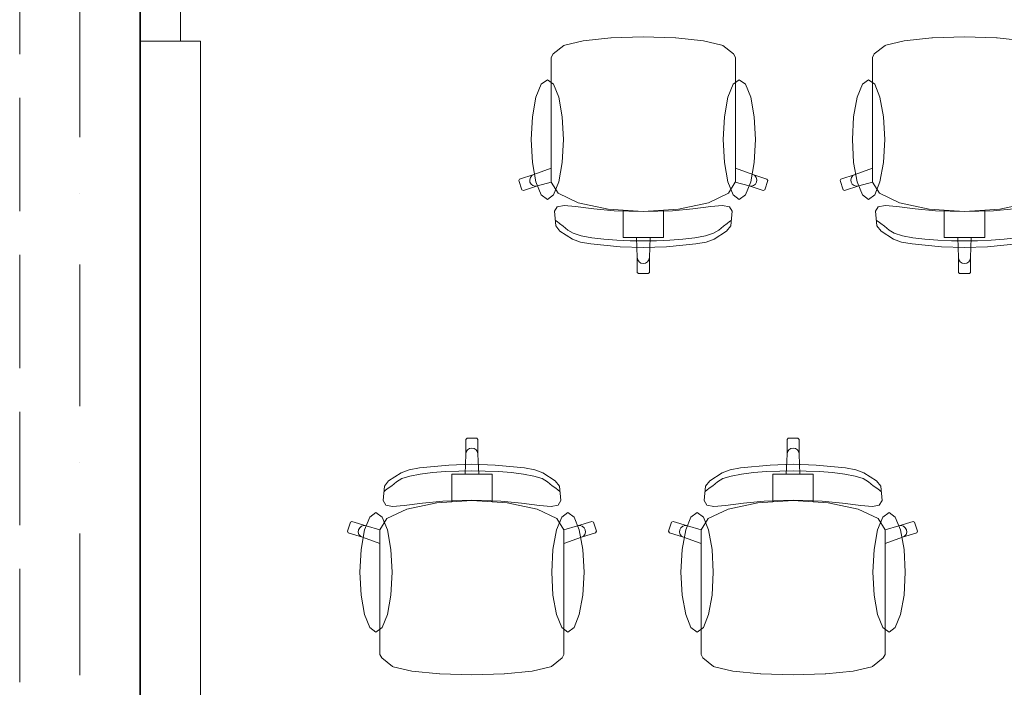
# Model space of a CAD drawing. Header units: millimetres. Extents: x -34676 to 172266, y 39940 to 476087.
# Tile 99 of 256: x 22868 to 25321, y 287130 to 288794. Entities that reach past the tile are written whole.
import ezdxf

# ---------------------------------------------------------------- set-up
doc = ezdxf.new("R2010")
doc.units = ezdxf.units.MM
doc.header["$MEASUREMENT"] = 0
doc.linetypes.add('Krawędzie ukryte', pattern=[3.912222, 2.822222, -1.09])
doc.linetypes.add('Kropki i Kreski', pattern=[6.702778, 3.527778, -1.763889, 0, -1.411111])
for name, color, linetype in [('#podkład', 252, 'Continuous'), ('Konstrukcja - Siatka mod', 7, 'Continuous'), ('Konstrukcja - Stropy', 7, 'Continuous'), ('Konstrukcja - Ściany zewnętrzne', 7, 'Continuous'), ('Wnętrze - Umeblowanie', 7, 'Continuous')]:
    doc.layers.add(name, color=color, linetype=linetype)

# ---------------------------------------------------------------- blocks, each defined once
blk = doc.blocks.new('UHYGFFFF')
at = {"layer": 'Konstrukcja - Siatka mod', "color": 252, "linetype": 'Kropki i Kreski', "lineweight": 13, "ltscale": 100}
blk.add_line((22627.6, 381903.8), (22627.6, 398868.6), dxfattribs=at)
at = {"layer": 'Konstrukcja - Stropy', "color": 252, "linetype": 'Continuous', "lineweight": 13, "ltscale": 100, "flags": 128}
blk.add_lwpolyline([(49317.6, 395762.6), (22777.6, 395762.6), (22777.6, 393161.4), (22777.6, 390344), (22777.6, 388030.6), (22777.6, 383282.6), (34297.6, 383282.6), (34297.6, 388332.6), (37597.6, 388332.6), (37597.6, 383282.6), (49317.6, 383282.6)], close=True, dxfattribs=at)
at = {"layer": 'Konstrukcja - Ściany zewnętrzne', "color": 252, "linetype": 'Krawędzie ukryte', "lineweight": 20, "ltscale": 100}
for p, q in [((22477.6, 395912.6), (22477.6, 383232.6)), ((22777.6, 383297.6), (22777.6, 395762.6))]:
    blk.add_line(p, q, dxfattribs=at)
at = {"layer": 'Konstrukcja - Ściany zewnętrzne', "color": 252, "linetype": 'Continuous', "lineweight": 35, "ltscale": 100}
blk.add_line((22777.6, 383030.6), (22777.6, 395762.6), dxfattribs=at)
at = {"layer": 'Wnętrze - Umeblowanie', "color": 252, "linetype": 'Continuous', "lineweight": 13, "ltscale": 100}
for p, q in [((22777.8, 394880), (22777.8, 395060)), ((22877.8, 395060), (22877.8, 394880)), ((22877.8, 394880), (22777.8, 394880)), ((22927.8, 394880), (22777.8, 394880)), ((22777.8, 394880), (22777.8, 392950)), ((22927.8, 392950), (22927.8, 394880)), ((23835.1, 394870.4), (23833, 394869.5)), ((23881, 394881.1), (23835.1, 394870.4)), ((23949.8, 394888.3), (23881, 394881.1)), ((23950.9, 394888.4), (23949.8, 394888.3)), ((24030.9, 394890.8), (23950.9, 394888.4)), ((24030.9, 394890.8), (24110.9, 394888.4)), ((24110.9, 394888.4), (24112, 394888.3)), ((24112, 394888.3), (24180.7, 394881.1)), ((24180.7, 394881.1), (24226.7, 394870.4)), ((24226.7, 394870.4), (24228.8, 394869.5)), ((24635.1, 394870.4), (24633, 394869.5)), ((24681, 394881.1), (24635.1, 394870.4)), ((24749.8, 394888.3), (24681, 394881.1)), ((24750.9, 394888.4), (24749.8, 394888.3)), ((24830.9, 394890.8), (24750.9, 394888.4)), ((24830.9, 394890.8), (24910.9, 394888.4)), ((24910.9, 394888.4), (24912, 394888.3)), ((24912, 394888.3), (24980.7, 394881.1)), ((23806.2, 394848.4), (23801.6, 394839.8)), ((23833, 394869.5), (23806.2, 394848.4)), ((24228.8, 394869.5), (24255.6, 394848.4)), ((24255.6, 394848.4), (24260.2, 394839.8)), ((24606.2, 394848.4), (24601.6, 394839.8)), ((24633, 394869.5), (24606.2, 394848.4)), ((23801.6, 394839.8), (23801.6, 394808.7)), ((24260.2, 394839.8), (24260.2, 394808.7)), ((24601.6, 394839.8), (24601.6, 394808.7)), ((23801.6, 394808.7), (23801.6, 394772.7)), ((24260.2, 394808.7), (24260.2, 394772.7)), ((24601.6, 394808.7), (24601.6, 394772.7)), ((23776.5, 394772.6), (23763.4, 394740.3)), ((23791.9, 394783.9), (23776.5, 394772.6)), ((23807.3, 394772.6), (23791.9, 394783.9)), ((23801.6, 394772.7), (23801.6, 394563.6)), ((23820.3, 394740.3), (23807.3, 394772.6)), ((24241.4, 394740.3), (24254.5, 394772.6)), ((24254.5, 394772.6), (24269.9, 394783.9)), ((24260.2, 394772.7), (24260.2, 394563.6)), ((24269.9, 394783.9), (24285.3, 394772.6)), ((24285.3, 394772.6), (24298.4, 394740.3)), ((24576.5, 394772.6), (24563.4, 394740.3)), ((24591.9, 394783.9), (24576.5, 394772.6)), ((24607.3, 394772.6), (24591.9, 394783.9)), ((24601.6, 394772.7), (24601.6, 394563.6)), ((24620.3, 394740.3), (24607.3, 394772.6)), ((23763.4, 394740.3), (23754.7, 394691.9)), ((23829.1, 394691.9), (23820.3, 394740.3)), ((24232.7, 394691.9), (24241.4, 394740.3)), ((24298.4, 394740.3), (24307.1, 394691.9)), ((24563.4, 394740.3), (24554.7, 394691.9)), ((24629.1, 394691.9), (24620.3, 394740.3)), ((23754.7, 394691.9), (23751.6, 394634.9)), ((23832.1, 394634.9), (23829.1, 394691.9)), ((24229.6, 394634.9), (24232.7, 394691.9)), ((24307.1, 394691.9), (24310.1, 394634.9)), ((24554.7, 394691.9), (24551.6, 394634.9)), ((24632.1, 394634.9), (24629.1, 394691.9)), ((23751.6, 394634.9), (23754.7, 394577.9)), ((23829.1, 394577.9), (23832.1, 394634.9)), ((24232.7, 394577.9), (24229.6, 394634.9)), ((24310.1, 394634.9), (24307.1, 394577.9)), ((24551.6, 394634.9), (24554.7, 394577.9)), ((24629.1, 394577.9), (24632.1, 394634.9)), ((23754.7, 394577.9), (23763.4, 394529.5)), ((23820.3, 394529.5), (23829.1, 394577.9)), ((24241.4, 394529.5), (24232.7, 394577.9)), ((24307.1, 394577.9), (24298.4, 394529.5)), ((24554.7, 394577.9), (24563.4, 394529.5)), ((24620.3, 394529.5), (24629.1, 394577.9)), ((23801.6, 394563.6), (23758.2, 394547.9)), ((23801.6, 394529.3), (23801.6, 394563.6)), ((24260.2, 394529.3), (24260.2, 394563.6)), ((24260.2, 394563.6), (24303.5, 394547.9)), ((24601.6, 394563.6), (24558.2, 394547.9)), ((24601.6, 394529.3), (24601.6, 394563.6)), ((23722.8, 394536.5), (23720.9, 394532.7)), ((23720.9, 394532.7), (23728.4, 394509.9)), ((23758.2, 394547.9), (23722.8, 394536.5)), ((23749.5, 394540.4), (23747.9, 394534.8)), ((23747.9, 394534.8), (23748.5, 394529)), ((23748.5, 394529), (23751.4, 394523.9)), ((23753.1, 394545), (23749.5, 394540.4)), ((23758.2, 394547.9), (23753.1, 394545)), ((23763.4, 394529.5), (23776.5, 394497.2)), ((23767.6, 394519.4), (23801.7, 394529.1)), ((23801.6, 394529.3), (23801.7, 394529.1)), ((23801.7, 394529.1), (23819.1, 394501.3)), ((23807.3, 394497.2), (23820.3, 394529.5)), ((24254.5, 394497.2), (24241.4, 394529.5)), ((24260, 394529.1), (24242.7, 394501.3)), ((24260.2, 394529.3), (24260, 394529.1)), ((24294.2, 394519.4), (24260, 394529.1)), ((24298.4, 394529.5), (24285.3, 394497.2)), ((24303.5, 394547.9), (24308.7, 394545)), ((24303.5, 394547.9), (24338.9, 394536.5)), ((24308.7, 394545), (24312.3, 394540.4)), ((24313.2, 394529), (24310.4, 394523.9)), ((24312.3, 394540.4), (24313.9, 394534.8)), ((24313.9, 394534.8), (24313.2, 394529)), ((24340.9, 394532.7), (24333.4, 394509.9)), ((24338.9, 394536.5), (24340.9, 394532.7)), ((24522.8, 394536.5), (24520.9, 394532.7)), ((24520.9, 394532.7), (24528.4, 394509.9)), ((24558.2, 394547.9), (24522.8, 394536.5)), ((24549.5, 394540.4), (24547.9, 394534.8)), ((24547.9, 394534.8), (24548.5, 394529)), ((24548.5, 394529), (24551.4, 394523.9)), ((24553.1, 394545), (24549.5, 394540.4)), ((24558.2, 394547.9), (24553.1, 394545)), ((24563.4, 394529.5), (24576.5, 394497.2)), ((24567.6, 394519.4), (24601.7, 394529.1)), ((24601.6, 394529.3), (24601.7, 394529.1)), ((24601.7, 394529.1), (24619.1, 394501.3)), ((24607.3, 394497.2), (24620.3, 394529.5)), ((23728.4, 394509.9), (23732.2, 394508)), ((23732.2, 394508), (23767.6, 394519.4)), ((23751.4, 394523.9), (23756, 394520.3)), ((23756, 394520.3), (23761.7, 394518.7)), ((23761.7, 394518.7), (23767.6, 394519.4)), ((24300.1, 394518.7), (24294.2, 394519.4)), ((24329.6, 394508), (24294.2, 394519.4)), ((24305.7, 394520.3), (24300.1, 394518.7)), ((24310.4, 394523.9), (24305.7, 394520.3)), ((24333.4, 394509.9), (24329.6, 394508)), ((24528.4, 394509.9), (24532.2, 394508)), ((24532.2, 394508), (24567.6, 394519.4)), ((24551.4, 394523.9), (24556, 394520.3)), ((24556, 394520.3), (24561.7, 394518.7)), ((24561.7, 394518.7), (24567.6, 394519.4)), ((23776.5, 394497.2), (23791.9, 394485.9)), ((23791.9, 394485.9), (23807.3, 394497.2)), ((23819.1, 394501.3), (23868.8, 394477.5)), ((24242.7, 394501.3), (24193, 394477.5)), ((24269.9, 394485.9), (24254.5, 394497.2)), ((24285.3, 394497.2), (24269.9, 394485.9)), ((24576.5, 394497.2), (24591.9, 394485.9)), ((24591.9, 394485.9), (24607.3, 394497.2)), ((24619.1, 394501.3), (24668.8, 394477.5)), ((23816.2, 394467.7), (23809.5, 394456.2)), ((23809.5, 394456.2), (23812.8, 394420.1)), ((23833.4, 394470.8), (23816.2, 394467.7)), ((23862.3, 394468.2), (23833.4, 394470.8)), ((23907.7, 394462.3), (23862.3, 394468.2)), ((23868.8, 394477.5), (23943.1, 394461.6)), ((23958.6, 394457.7), (23907.7, 394462.3)), ((23943.1, 394461.6), (23980.6, 394459.2)), ((24030.9, 394455.3), (23958.6, 394457.7)), ((23980.6, 394459.2), (24030.9, 394456)), ((23980.6, 394459.2), (23980.6, 394420.5)), ((24081.2, 394459.2), (24030.9, 394456)), ((24030.9, 394455.3), (24103.2, 394457.7)), ((24118.6, 394461.6), (24081.2, 394459.2)), ((24081.2, 394459.2), (24081.2, 394420.5)), ((24103.2, 394457.7), (24154.1, 394462.3)), ((24193, 394477.5), (24118.6, 394461.6)), ((24154.1, 394462.3), (24199.4, 394468.2)), ((24199.4, 394468.2), (24228.3, 394470.8)), ((24228.3, 394470.8), (24245.6, 394467.7)), ((24245.6, 394467.7), (24252.3, 394456.2)), ((24252.3, 394456.2), (24249, 394420.1)), ((24616.2, 394467.7), (24609.5, 394456.2)), ((24609.5, 394456.2), (24612.8, 394420.1)), ((24633.4, 394470.8), (24616.2, 394467.7)), ((24662.3, 394468.2), (24633.4, 394470.8)), ((24707.7, 394462.3), (24662.3, 394468.2)), ((24668.8, 394477.5), (24743.1, 394461.6)), ((24758.6, 394457.7), (24707.7, 394462.3)), ((24743.1, 394461.6), (24780.6, 394459.2)), ((24830.9, 394455.3), (24758.6, 394457.7)), ((24780.6, 394459.2), (24830.9, 394456)), ((24780.6, 394459.2), (24780.6, 394420.5)), ((24881.2, 394459.2), (24830.9, 394456)), ((24830.9, 394455.3), (24903.2, 394457.7)), ((24918.6, 394461.6), (24881.2, 394459.2)), ((24881.2, 394459.2), (24881.2, 394420.5)), ((24903.2, 394457.7), (24954.1, 394462.3)), ((24993, 394477.5), (24918.6, 394461.6)), ((23815.9, 394430.6), (23812.1, 394433.2)), ((23822.1, 394425.5), (23815.9, 394430.6)), ((24239.6, 394425.5), (24245.9, 394430.6)), ((24245.9, 394430.6), (24249.7, 394433.2)), ((24615.9, 394430.6), (24612.1, 394433.2)), ((24622.1, 394425.5), (24615.9, 394430.6)), ((23812.8, 394420.1), (23823.3, 394406.9)), ((23831.2, 394419.3), (23822.1, 394425.5)), ((23823.3, 394406.9), (23854.4, 394386.8)), ((23842.9, 394409.3), (23831.2, 394419.3)), ((23856.1, 394401.6), (23842.9, 394409.3)), ((23980.6, 394420.5), (23980.6, 394390.6)), ((24081.2, 394420.5), (24081.2, 394390.6)), ((24205.7, 394401.6), (24218.9, 394409.3)), ((24238.4, 394406.9), (24207.4, 394386.8)), ((24218.9, 394409.3), (24230.6, 394419.3)), ((24230.6, 394419.3), (24239.6, 394425.5)), ((24249, 394420.1), (24238.4, 394406.9)), ((24612.8, 394420.1), (24623.3, 394406.9)), ((24631.2, 394419.3), (24622.1, 394425.5)), ((24623.3, 394406.9), (24654.4, 394386.8)), ((24642.9, 394409.3), (24631.2, 394419.3)), ((24656.1, 394401.6), (24642.9, 394409.3)), ((24780.6, 394420.5), (24780.6, 394390.6)), ((24881.2, 394420.5), (24881.2, 394390.6)), ((23854.4, 394386.8), (23874.3, 394379.6)), ((23876.4, 394395.3), (23856.1, 394401.6)), ((23902.4, 394390.4), (23876.4, 394395.3)), ((23932.3, 394386.7), (23902.4, 394390.4)), ((23964.8, 394384.1), (23932.3, 394386.7)), ((23998.2, 394382.7), (23964.8, 394384.1)), ((23980.6, 394390.6), (24014, 394390.6)), ((24030.9, 394382.2), (23998.2, 394382.7)), ((24014, 394390.6), (24030.9, 394390.6)), ((24014, 394390.6), (24015.8, 394340.7)), ((24047.8, 394390.6), (24030.9, 394390.6)), ((24030.9, 394382.2), (24063.6, 394382.7)), ((24047.8, 394390.6), (24046, 394340.7)), ((24081.2, 394390.6), (24047.8, 394390.6)), ((24063.6, 394382.7), (24097, 394384.1)), ((24097, 394384.1), (24129.4, 394386.7)), ((24129.4, 394386.7), (24159.4, 394390.4)), ((24159.4, 394390.4), (24185.4, 394395.3)), ((24185.4, 394395.3), (24205.7, 394401.6)), ((24207.4, 394386.8), (24187.5, 394379.6)), ((24654.4, 394386.8), (24674.3, 394379.6)), ((24676.4, 394395.3), (24656.1, 394401.6)), ((24702.4, 394390.4), (24676.4, 394395.3)), ((24732.3, 394386.7), (24702.4, 394390.4)), ((24764.8, 394384.1), (24732.3, 394386.7)), ((24798.2, 394382.7), (24764.8, 394384.1)), ((24780.6, 394390.6), (24814, 394390.6)), ((24830.9, 394382.2), (24798.2, 394382.7)), ((24814, 394390.6), (24830.9, 394390.6)), ((24814, 394390.6), (24815.8, 394340.7)), ((24847.8, 394390.6), (24830.9, 394390.6)), ((24830.9, 394382.2), (24863.6, 394382.7)), ((24847.8, 394390.6), (24846, 394340.7)), ((24881.2, 394390.6), (24847.8, 394390.6)), ((24863.6, 394382.7), (24897, 394384.1)), ((24897, 394384.1), (24929.4, 394386.7)), ((24929.4, 394386.7), (24959.4, 394390.4)), ((23874.3, 394379.6), (23900.2, 394374.8)), ((23900.2, 394374.8), (23973.4, 394367.8)), ((23973.4, 394367.8), (24030.9, 394365.6)), ((24088.4, 394367.8), (24030.9, 394365.6)), ((24161.6, 394374.8), (24088.4, 394367.8)), ((24187.5, 394379.6), (24161.6, 394374.8)), ((24674.3, 394379.6), (24700.2, 394374.8)), ((24700.2, 394374.8), (24773.4, 394367.8)), ((24773.4, 394367.8), (24830.9, 394365.6)), ((24888.4, 394367.8), (24830.9, 394365.6)), ((24961.6, 394374.8), (24888.4, 394367.8)), ((24015.8, 394340.7), (24016.9, 394335)), ((24015.8, 394340.7), (24015.8, 394303.8)), ((24016.9, 394335), (24020.2, 394330.1)), ((24044.8, 394335), (24041.6, 394330.1)), ((24046, 394340.7), (24044.8, 394335)), ((24046, 394340.7), (24046, 394303.8)), ((24815.8, 394340.7), (24816.9, 394335)), ((24815.8, 394340.7), (24815.8, 394303.8)), ((24816.9, 394335), (24820.2, 394330.1)), ((24844.8, 394335), (24841.6, 394330.1)), ((24846, 394340.7), (24844.8, 394335)), ((24846, 394340.7), (24846, 394303.8)), ((24020.2, 394330.1), (24025.1, 394326.9)), ((24025.1, 394326.9), (24030.9, 394325.8)), ((24036.7, 394326.9), (24030.9, 394325.8)), ((24041.6, 394330.1), (24036.7, 394326.9)), ((24820.2, 394330.1), (24825.1, 394326.9)), ((24825.1, 394326.9), (24830.9, 394325.8)), ((24836.7, 394326.9), (24830.9, 394325.8)), ((24841.6, 394330.1), (24836.7, 394326.9)), ((24015.8, 394303.8), (24018.8, 394300.8)), ((24018.8, 394300.8), (24030.9, 394300.8)), ((24043, 394300.8), (24030.9, 394300.8)), ((24046, 394303.8), (24043, 394300.8)), ((24815.8, 394303.8), (24818.8, 394300.8)), ((24818.8, 394300.8), (24830.9, 394300.8)), ((24843, 394300.8), (24830.9, 394300.8)), ((24846, 394303.8), (24843, 394300.8)), ((23588.9, 393887.8), (23591.9, 393890.8)), ((23591.9, 393890.8), (23604, 393890.8)), ((23616, 393890.8), (23604, 393890.8)), ((23619.1, 393887.8), (23616, 393890.8)), ((24388.9, 393887.8), (24391.9, 393890.8)), ((24391.9, 393890.8), (24404, 393890.8)), ((24416, 393890.8), (24404, 393890.8)), ((24419.1, 393887.8), (24416, 393890.8)), ((23588.9, 393850.9), (23588.9, 393887.8)), ((23598.2, 393864.8), (23604, 393865.9)), ((23609.7, 393864.8), (23604, 393865.9)), ((23619.1, 393850.9), (23619.1, 393887.8)), ((24388.9, 393850.9), (24388.9, 393887.8)), ((24398.2, 393864.8), (24404, 393865.9)), ((24409.7, 393864.8), (24404, 393865.9)), ((24419.1, 393850.9), (24419.1, 393887.8)), ((23587.1, 393801.1), (23588.9, 393850.9)), ((23588.9, 393850.9), (23590, 393856.7)), ((23590, 393856.7), (23593.3, 393861.5)), ((23593.3, 393861.5), (23598.2, 393864.8)), ((23614.6, 393861.5), (23609.7, 393864.8)), ((23617.9, 393856.7), (23614.6, 393861.5)), ((23619.1, 393850.9), (23617.9, 393856.7)), ((23620.9, 393801.1), (23619.1, 393850.9)), ((24387.1, 393801.1), (24388.9, 393850.9)), ((24388.9, 393850.9), (24390, 393856.7)), ((24390, 393856.7), (24393.3, 393861.5)), ((24393.3, 393861.5), (24398.2, 393864.8)), ((24414.6, 393861.5), (24409.7, 393864.8)), ((24417.9, 393856.7), (24414.6, 393861.5)), ((24419.1, 393850.9), (24417.9, 393856.7)), ((24420.9, 393801.1), (24419.1, 393850.9)), ((23447.4, 393812.1), (23473.3, 393816.9)), ((23473.3, 393816.9), (23546.5, 393823.9)), ((23546.5, 393823.9), (23604, 393826.1)), ((23661.5, 393823.9), (23604, 393826.1)), ((23734.7, 393816.9), (23661.5, 393823.9)), ((23760.6, 393812.1), (23734.7, 393816.9)), ((24247.4, 393812.1), (24273.3, 393816.9)), ((24273.3, 393816.9), (24346.5, 393823.9)), ((24346.5, 393823.9), (24404, 393826.1)), ((24461.5, 393823.9), (24404, 393826.1)), ((24534.7, 393816.9), (24461.5, 393823.9)), ((24560.6, 393812.1), (24534.7, 393816.9)), ((23396.4, 393784.8), (23427.4, 393804.9)), ((23427.4, 393804.9), (23447.4, 393812.1)), ((23449.5, 393796.4), (23429.1, 393790.1)), ((23475.4, 393801.3), (23449.5, 393796.4)), ((23505.4, 393805), (23475.4, 393801.3)), ((23537.9, 393807.5), (23505.4, 393805)), ((23571.2, 393809), (23537.9, 393807.5)), ((23553.7, 393771.2), (23553.7, 393801.1)), ((23553.7, 393801.1), (23587.1, 393801.1)), ((23604, 393809.5), (23571.2, 393809)), ((23587.1, 393801.1), (23604, 393801.1)), ((23604, 393809.5), (23636.7, 393809)), ((23620.9, 393801.1), (23604, 393801.1)), ((23654.3, 393801.1), (23620.9, 393801.1)), ((23636.7, 393809), (23670.1, 393807.5)), ((23654.3, 393771.2), (23654.3, 393801.1)), ((23670.1, 393807.5), (23702.5, 393805)), ((23702.5, 393805), (23732.5, 393801.3)), ((23732.5, 393801.3), (23758.4, 393796.4)), ((23758.4, 393796.4), (23778.8, 393790.1)), ((23780.5, 393804.9), (23760.6, 393812.1)), ((23811.5, 393784.8), (23780.5, 393804.9)), ((24196.4, 393784.8), (24227.4, 393804.9)), ((24227.4, 393804.9), (24247.4, 393812.1)), ((24249.5, 393796.4), (24229.1, 393790.1)), ((24275.4, 393801.3), (24249.5, 393796.4)), ((24305.4, 393805), (24275.4, 393801.3)), ((24337.9, 393807.5), (24305.4, 393805)), ((24371.2, 393809), (24337.9, 393807.5)), ((24353.7, 393771.2), (24353.7, 393801.1)), ((24353.7, 393801.1), (24387.1, 393801.1)), ((24404, 393809.5), (24371.2, 393809)), ((24387.1, 393801.1), (24404, 393801.1)), ((24404, 393809.5), (24436.7, 393809)), ((24420.9, 393801.1), (24404, 393801.1)), ((24454.3, 393801.1), (24420.9, 393801.1)), ((24436.7, 393809), (24470.1, 393807.5)), ((24454.3, 393771.2), (24454.3, 393801.1)), ((24470.1, 393807.5), (24502.5, 393805)), ((24502.5, 393805), (24532.5, 393801.3)), ((24532.5, 393801.3), (24558.4, 393796.4)), ((24558.4, 393796.4), (24578.8, 393790.1)), ((24580.5, 393804.9), (24560.6, 393812.1)), ((24611.5, 393784.8), (24580.5, 393804.9)), ((23382.6, 393735.5), (23385.9, 393771.6)), ((23385.9, 393771.6), (23396.4, 393784.8)), ((23404.2, 393772.3), (23395.2, 393766.2)), ((23416, 393782.4), (23404.2, 393772.3)), ((23429.1, 393790.1), (23416, 393782.4)), ((23553.7, 393732.5), (23553.7, 393771.2)), ((23654.3, 393732.5), (23654.3, 393771.2)), ((23778.8, 393790.1), (23792, 393782.4)), ((23792, 393782.4), (23803.7, 393772.3)), ((23803.7, 393772.3), (23812.7, 393766.2)), ((23822.1, 393771.6), (23811.5, 393784.8)), ((23825.4, 393735.5), (23822.1, 393771.6)), ((24182.6, 393735.5), (24185.9, 393771.6)), ((24185.9, 393771.6), (24196.4, 393784.8)), ((24204.2, 393772.3), (24195.2, 393766.2)), ((24216, 393782.4), (24204.2, 393772.3)), ((24229.1, 393790.1), (24216, 393782.4)), ((24353.7, 393732.5), (24353.7, 393771.2)), ((24454.3, 393732.5), (24454.3, 393771.2)), ((24578.8, 393790.1), (24592, 393782.4)), ((24592, 393782.4), (24603.7, 393772.3)), ((24603.7, 393772.3), (24612.7, 393766.2)), ((24622.1, 393771.6), (24611.5, 393784.8)), ((24625.4, 393735.5), (24622.1, 393771.6)), ((23389, 393761), (23385.2, 393758.4)), ((23395.2, 393766.2), (23389, 393761)), ((23812.7, 393766.2), (23819, 393761)), ((23819, 393761), (23822.7, 393758.4)), ((24189, 393761), (24185.2, 393758.4)), ((24195.2, 393766.2), (24189, 393761)), ((24612.7, 393766.2), (24619, 393761)), ((24619, 393761), (24622.7, 393758.4)), ((23389.3, 393724), (23382.6, 393735.5)), ((23406.5, 393720.9), (23389.3, 393724)), ((23435.4, 393723.5), (23406.5, 393720.9)), ((23480.7, 393729.3), (23435.4, 393723.5)), ((23441.9, 393714.2), (23516.2, 393730.1)), ((23531.7, 393734), (23480.7, 393729.3)), ((23516.2, 393730.1), (23553.7, 393732.5)), ((23604, 393736.3), (23531.7, 393734)), ((23553.7, 393732.5), (23604, 393735.7)), ((23604, 393736.3), (23676.3, 393734)), ((23654.3, 393732.5), (23604, 393735.7)), ((23691.7, 393730.1), (23654.3, 393732.5)), ((23676.3, 393734), (23727.2, 393729.3)), ((23766.1, 393714.2), (23691.7, 393730.1)), ((23727.2, 393729.3), (23772.5, 393723.5)), ((23772.5, 393723.5), (23801.4, 393720.9)), ((23801.4, 393720.9), (23818.7, 393724)), ((23818.7, 393724), (23825.4, 393735.5)), ((24189.3, 393724), (24182.6, 393735.5)), ((24206.5, 393720.9), (24189.3, 393724)), ((24235.4, 393723.5), (24206.5, 393720.9)), ((24280.7, 393729.3), (24235.4, 393723.5)), ((24241.9, 393714.2), (24316.2, 393730.1)), ((24331.7, 393734), (24280.7, 393729.3)), ((24316.2, 393730.1), (24353.7, 393732.5)), ((24404, 393736.3), (24331.7, 393734)), ((24353.7, 393732.5), (24404, 393735.7)), ((24404, 393736.3), (24476.3, 393734)), ((24454.3, 393732.5), (24404, 393735.7)), ((24491.7, 393730.1), (24454.3, 393732.5)), ((24476.3, 393734), (24527.2, 393729.3)), ((24566.1, 393714.2), (24491.7, 393730.1)), ((24527.2, 393729.3), (24572.5, 393723.5)), ((24572.5, 393723.5), (24601.4, 393720.9)), ((24601.4, 393720.9), (24618.7, 393724)), ((24618.7, 393724), (24625.4, 393735.5)), ((23336.5, 393662.1), (23349.6, 393694.4)), ((23349.6, 393694.4), (23365, 393705.8)), ((23365, 393705.8), (23380.4, 393694.4)), ((23380.4, 393694.4), (23393.4, 393662.1)), ((23392.2, 393690.4), (23441.9, 393714.2)), ((23815.8, 393690.4), (23766.1, 393714.2)), ((23827.6, 393694.4), (23814.5, 393662.1)), ((23843, 393705.8), (23827.6, 393694.4)), ((23858.4, 393694.4), (23843, 393705.8)), ((23871.4, 393662.1), (23858.4, 393694.4)), ((24136.5, 393662.1), (24149.6, 393694.4)), ((24149.6, 393694.4), (24165, 393705.8)), ((24165, 393705.8), (24180.4, 393694.4)), ((24180.4, 393694.4), (24193.4, 393662.1)), ((24192.2, 393690.4), (24241.9, 393714.2)), ((24615.8, 393690.4), (24566.1, 393714.2)), ((24627.6, 393694.4), (24614.5, 393662.1)), ((24643, 393705.8), (24627.6, 393694.4)), ((24658.4, 393694.4), (24643, 393705.8)), ((24671.4, 393662.1), (24658.4, 393694.4)), ((23294, 393659), (23301.4, 393681.7)), ((23301.4, 393681.7), (23305.2, 393683.6)), ((23305.2, 393683.6), (23340.7, 393672.2)), ((23324.5, 393667.7), (23329.1, 393671.3)), ((23329.1, 393671.3), (23334.8, 393672.9)), ((23334.8, 393672.9), (23340.7, 393672.2)), ((23340.7, 393672.2), (23374.8, 393662.6)), ((23374.8, 393662.6), (23392.2, 393690.4)), ((23833.1, 393662.6), (23815.8, 393690.4)), ((23867.3, 393672.2), (23833.1, 393662.6)), ((23902.7, 393683.6), (23867.3, 393672.2)), ((23873.1, 393672.9), (23867.3, 393672.2)), ((23878.8, 393671.3), (23873.1, 393672.9)), ((23883.4, 393667.7), (23878.8, 393671.3)), ((23906.5, 393681.7), (23902.7, 393683.6)), ((23914, 393659), (23906.5, 393681.7)), ((24094, 393659), (24101.4, 393681.7)), ((24101.4, 393681.7), (24105.2, 393683.6)), ((24105.2, 393683.6), (24140.7, 393672.2)), ((24124.5, 393667.7), (24129.1, 393671.3)), ((24129.1, 393671.3), (24134.8, 393672.9)), ((24134.8, 393672.9), (24140.7, 393672.2)), ((24140.7, 393672.2), (24174.8, 393662.6)), ((24174.8, 393662.6), (24192.2, 393690.4)), ((24633.1, 393662.6), (24615.8, 393690.4)), ((24667.3, 393672.2), (24633.1, 393662.6)), ((24702.7, 393683.6), (24667.3, 393672.2)), ((24673.1, 393672.9), (24667.3, 393672.2)), ((24678.8, 393671.3), (24673.1, 393672.9)), ((24683.4, 393667.7), (24678.8, 393671.3)), ((24706.5, 393681.7), (24702.7, 393683.6)), ((24714, 393659), (24706.5, 393681.7)), ((23295.9, 393655.2), (23294, 393659)), ((23331.3, 393643.8), (23295.9, 393655.2)), ((23320.9, 393656.8), (23321.6, 393662.6)), ((23322.5, 393651.2), (23320.9, 393656.8)), ((23321.6, 393662.6), (23324.5, 393667.7)), ((23326.2, 393646.6), (23322.5, 393651.2)), ((23331.3, 393643.8), (23326.2, 393646.6)), ((23327.8, 393613.8), (23336.5, 393662.1)), ((23374.7, 393662.4), (23374.8, 393662.6)), ((23374.7, 393662.4), (23374.7, 393628.1)), ((23393.4, 393662.1), (23402.2, 393613.8)), ((23814.5, 393662.1), (23805.8, 393613.8)), ((23833.2, 393662.4), (23833.1, 393662.6)), ((23833.2, 393662.4), (23833.2, 393628.1)), ((23880.2, 393613.8), (23871.4, 393662.1)), ((23876.6, 393643.8), (23912, 393655.2)), ((23876.6, 393643.8), (23881.8, 393646.6)), ((23881.8, 393646.6), (23885.4, 393651.2)), ((23886.3, 393662.6), (23883.4, 393667.7)), ((23885.4, 393651.2), (23887, 393656.8)), ((23887, 393656.8), (23886.3, 393662.6)), ((23912, 393655.2), (23914, 393659)), ((24095.9, 393655.2), (24094, 393659)), ((24131.3, 393643.8), (24095.9, 393655.2)), ((24120.9, 393656.8), (24121.6, 393662.6)), ((24122.5, 393651.2), (24120.9, 393656.8)), ((24121.6, 393662.6), (24124.5, 393667.7)), ((24126.2, 393646.6), (24122.5, 393651.2)), ((24131.3, 393643.8), (24126.2, 393646.6)), ((24127.8, 393613.8), (24136.5, 393662.1)), ((24174.7, 393662.4), (24174.8, 393662.6)), ((24174.7, 393662.4), (24174.7, 393628.1)), ((24193.4, 393662.1), (24202.2, 393613.8)), ((24614.5, 393662.1), (24605.8, 393613.8)), ((24633.2, 393662.4), (24633.1, 393662.6)), ((24633.2, 393662.4), (24633.2, 393628.1)), ((24680.2, 393613.8), (24671.4, 393662.1)), ((24676.6, 393643.8), (24712, 393655.2)), ((24676.6, 393643.8), (24681.8, 393646.6)), ((24681.8, 393646.6), (24685.4, 393651.2)), ((24686.3, 393662.6), (24683.4, 393667.7)), ((24685.4, 393651.2), (24687, 393656.8)), ((24687, 393656.8), (24686.3, 393662.6)), ((24712, 393655.2), (24714, 393659)), ((23374.7, 393628.1), (23331.3, 393643.8)), ((23374.7, 393419), (23374.7, 393628.1)), ((23833.2, 393628.1), (23876.6, 393643.8)), ((23833.2, 393419), (23833.2, 393628.1)), ((24174.7, 393628.1), (24131.3, 393643.8)), ((24174.7, 393419), (24174.7, 393628.1)), ((24633.2, 393628.1), (24676.6, 393643.8)), ((24633.2, 393419), (24633.2, 393628.1)), ((23324.7, 393556.8), (23327.8, 393613.8)), ((23402.2, 393613.8), (23405.2, 393556.8)), ((23805.8, 393613.8), (23802.7, 393556.8)), ((23883.2, 393556.8), (23880.2, 393613.8)), ((24124.7, 393556.8), (24127.8, 393613.8)), ((24202.2, 393613.8), (24205.2, 393556.8)), ((24605.8, 393613.8), (24602.7, 393556.8)), ((24683.2, 393556.8), (24680.2, 393613.8)), ((23327.8, 393499.8), (23324.7, 393556.8)), ((23405.2, 393556.8), (23402.2, 393499.8)), ((23802.7, 393556.8), (23805.8, 393499.8)), ((23880.2, 393499.8), (23883.2, 393556.8)), ((24127.8, 393499.8), (24124.7, 393556.8)), ((24205.2, 393556.8), (24202.2, 393499.8)), ((24602.7, 393556.8), (24605.8, 393499.8)), ((24680.2, 393499.8), (24683.2, 393556.8)), ((23336.5, 393451.4), (23327.8, 393499.8)), ((23402.2, 393499.8), (23393.4, 393451.4)), ((23805.8, 393499.8), (23814.5, 393451.4)), ((23871.4, 393451.4), (23880.2, 393499.8)), ((24136.5, 393451.4), (24127.8, 393499.8)), ((24202.2, 393499.8), (24193.4, 393451.4)), ((24605.8, 393499.8), (24614.5, 393451.4)), ((24671.4, 393451.4), (24680.2, 393499.8)), ((23349.6, 393419.1), (23336.5, 393451.4)), ((23393.4, 393451.4), (23380.4, 393419.1)), ((23814.5, 393451.4), (23827.6, 393419.1)), ((23858.4, 393419.1), (23871.4, 393451.4)), ((24149.6, 393419.1), (24136.5, 393451.4)), ((24193.4, 393451.4), (24180.4, 393419.1)), ((24614.5, 393451.4), (24627.6, 393419.1)), ((24658.4, 393419.1), (24671.4, 393451.4)), ((23365, 393407.8), (23349.6, 393419.1)), ((23380.4, 393419.1), (23365, 393407.8)), ((23374.7, 393382.9), (23374.7, 393419)), ((23827.6, 393419.1), (23843, 393407.8)), ((23833.2, 393382.9), (23833.2, 393419)), ((23843, 393407.8), (23858.4, 393419.1)), ((24165, 393407.8), (24149.6, 393419.1)), ((24180.4, 393419.1), (24165, 393407.8)), ((24174.7, 393382.9), (24174.7, 393419)), ((24627.6, 393419.1), (24643, 393407.8)), ((24633.2, 393382.9), (24633.2, 393419)), ((24643, 393407.8), (24658.4, 393419.1)), ((23374.7, 393351.9), (23374.7, 393382.9)), ((23833.2, 393351.9), (23833.2, 393382.9)), ((24174.7, 393351.9), (24174.7, 393382.9)), ((24633.2, 393351.9), (24633.2, 393382.9)), ((23379.2, 393343.3), (23374.7, 393351.9)), ((23828.7, 393343.3), (23833.2, 393351.9)), ((24179.2, 393343.3), (24174.7, 393351.9)), ((24628.7, 393343.3), (24633.2, 393351.9)), ((23406, 393322.1), (23379.2, 393343.3)), ((23801.9, 393322.1), (23828.7, 393343.3)), ((24206, 393322.1), (24179.2, 393343.3)), ((24601.9, 393322.1), (24628.7, 393343.3)), ((23408.2, 393321.2), (23406, 393322.1)), ((23454.1, 393310.6), (23408.2, 393321.2)), ((23522.9, 393303.4), (23454.1, 393310.6)), ((23523.9, 393303.3), (23522.9, 393303.4)), ((23604, 393300.8), (23523.9, 393303.3)), ((23604, 393300.8), (23684, 393303.3)), ((23684, 393303.3), (23685.1, 393303.4)), ((23685.1, 393303.4), (23753.8, 393310.6)), ((23753.8, 393310.6), (23799.8, 393321.2)), ((23799.8, 393321.2), (23801.9, 393322.1)), ((24208.2, 393321.2), (24206, 393322.1)), ((24254.1, 393310.6), (24208.2, 393321.2)), ((24322.9, 393303.4), (24254.1, 393310.6)), ((24323.9, 393303.3), (24322.9, 393303.4)), ((24404, 393300.8), (24323.9, 393303.3)), ((24404, 393300.8), (24484, 393303.3)), ((24484, 393303.3), (24485.1, 393303.4)), ((24485.1, 393303.4), (24553.8, 393310.6)), ((24553.8, 393310.6), (24599.8, 393321.2)), ((24599.8, 393321.2), (24601.9, 393322.1))]:
    blk.add_line(p, q, dxfattribs=at)

msp = doc.modelspace()

# ---------------------------------------------------------------- block references
at = {"layer": '#podkład'}
msp.add_blockref('UHYGFFFF', (390.9, -106139.9), dxfattribs=at)

doc.saveas('drawing.dxf')
